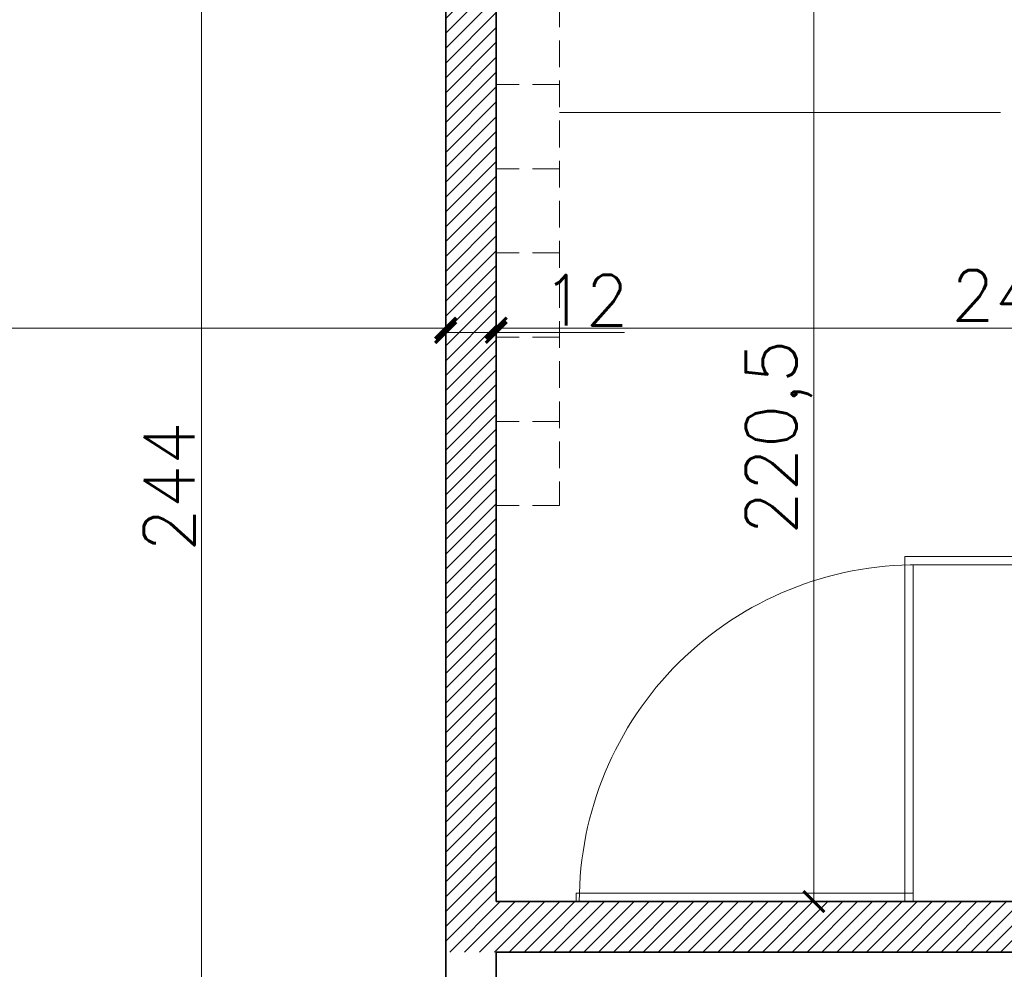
# Model space of a CAD drawing. Header units: millimetres. Extents: x -740 to 33545, y -26688 to 22494.
# Tile 127 of 256: x 9894 to 10128, y 9904 to 10129. Entities that reach past the tile are written whole.
import ezdxf
from ezdxf.lldxf.tags import DXFTag

# ---------------------------------------------------------------- set-up
doc = ezdxf.new("R2010")
doc.units = ezdxf.units.MM
doc.header["$MEASUREMENT"] = 0
doc.linetypes.add('DASHED2', pattern=[9.525, 6.35, -3.175])
doc.layers.get('Defpoints').update_dxf_attribs({"color": 252})
for name, color, linetype, lineweight in [('A_opisy', 252, 'Continuous', 15), ('A_projektowane sciany', 252, 'Continuous', 35), ('A_wyposażenie', 252, 'Continuous', 9), ('A_ściany projektowane', 252, 'Continuous', 35), ('l.przerywana', 252, 'ICAD_ISO03W100', 5), ('l.widokowa', 252, 'Continuous', 15), ('l.wypełnien', 252, 'Continuous', 5), ('wymiarowanie', 252, 'Continuous', 9)]:
    doc.layers.add(name, color=color, linetype=linetype, lineweight=lineweight)
doc.styles.add('ARIALL', font='GOTHIC.TTF', dxfattribs={"height": 40})
doc.styles.add('styl2', font='simplex.shx')
tags = doc.linetypes.add('ICAD_ISO03W100', pattern=[30, 12, -18]).pattern_tags.tags
tags[6:7] = [DXFTag(74, 4), DXFTag(75, 0), DXFTag(340, '0'), DXFTag(46, 1.0), DXFTag(50, 0.0), DXFTag(44, 0.0), DXFTag(45, 0.0)]
tags[4:5] = [DXFTag(74, 4), DXFTag(75, 0), DXFTag(340, '0'), DXFTag(46, 1.0), DXFTag(50, 0.0), DXFTag(44, 0.0), DXFTag(45, 0.0)]
doc.dimstyles.new('Skala 1-50', dxfattribs={"dimtxt": 12, "dimasz": 5, "dimexe": 1, "dimexo": 1, "dimgap": 1.5, "dimtad": 1, "dimdec": 1, "dimrnd": 0.5, "dimtxsty": 'styl2', "dimblk": 'ARCHTICK', "dimcen": 5, "dimadec": 0, "dimazin": 0, "dimtfac": 1, "dimtdec": 1, "dimtmove": 1, "dimatfit": 3, "dimldrblk": 'ARCHTICK', "dimfxl": 0, "dimlwd": -1, "dimlwe": -1, "dimarcsym": 0})

# ---------------------------------------------------------------- blocks, each defined once
blk = doc.blocks.new('_ArchTick')
at = {"color": 0, "linetype": 'ByBlock', "const_width": 0.15}
blk.add_lwpolyline([(-0.5, -0.5), (0.5, 0.5)], dxfattribs=at)
blk = doc.blocks.new('*D1179')
at = {"layer": 'Defpoints', "color": 0}
for p in [(9995.19, 10101.98), (10007.19, 10070.25), (10007.19, 10054.95)]:
    blk.add_point(p, dxfattribs=at)
at = {"layer": 'wymiarowanie', "color": 0}
for p, q in [((9995.19, 10059.95), (9995.19, 10053.95)), ((10007.19, 10059.95), (10007.19, 10053.95)), ((9995.19, 10054.95), (10007.19, 10054.95)), ((10007.19, 10054.95), (10037.65, 10054.95))]:
    blk.add_line(p, q, dxfattribs=at)
at = {"layer": 'wymiarowanie', "color": 0, "xscale": 5, "yscale": 5, "zscale": 5, "rotation": 180}
blk.add_blockref('_ArchTick', (9995.19, 10054.95), dxfattribs=at)
at = {"layer": 'wymiarowanie', "color": 0, "xscale": 5, "yscale": 5, "zscale": 5}
blk.add_blockref('_ArchTick', (10007.19, 10054.95), dxfattribs=at)
at = {"layer": 'wymiarowanie', "color": 0, "insert": (10028.39, 10062.6), "char_height": 12, "attachment_point": 5, "style": 'styl2'}
blk.add_mtext('12', dxfattribs=at)
blk = doc.blocks.new('*D1180')
at = {"layer": 'Defpoints', "color": 0}
for p in [(10254.19, 10079.07), (10007.19, 10070.25), (10254.19, 10055.97)]:
    blk.add_point(p, dxfattribs=at)
at = {"layer": 'wymiarowanie', "color": 0}
for p, q in [((10007.19, 10060.97), (10007.19, 10054.97)), ((10254.19, 10060.97), (10254.19, 10054.97)), ((10007.19, 10055.97), (10254.19, 10055.97))]:
    blk.add_line(p, q, dxfattribs=at)
at = {"layer": 'wymiarowanie', "color": 0, "xscale": 5, "yscale": 5, "zscale": 5, "rotation": 180}
blk.add_blockref('_ArchTick', (10007.19, 10055.97), dxfattribs=at)
at = {"layer": 'wymiarowanie', "color": 0, "xscale": 5, "yscale": 5, "zscale": 5}
blk.add_blockref('_ArchTick', (10254.19, 10055.97), dxfattribs=at)
at = {"layer": 'wymiarowanie', "color": 0, "insert": (10130.69, 10063.77), "char_height": 12, "attachment_point": 5, "style": 'styl2'}
blk.add_mtext('247', dxfattribs=at)
blk = doc.blocks.new('*D2227')
at = {"layer": 'Defpoints', "color": 0}
for p in [(8932.19, 10064.95), (9995.19, 10064.95), (8932.19, 10055.97)]:
    blk.add_point(p, dxfattribs=at)
at = {"layer": 'wymiarowanie', "color": 0}
for p, q in [((8932.19, 10060.97), (8932.19, 10054.97)), ((9995.19, 10060.97), (9995.19, 10054.97)), ((9995.19, 10055.97), (8932.19, 10055.97))]:
    blk.add_line(p, q, dxfattribs=at)
at = {"layer": 'wymiarowanie', "color": 0, "xscale": 5, "yscale": 5, "zscale": 5, "rotation": 180}
blk.add_blockref('_ArchTick', (8932.19, 10055.97), dxfattribs=at)
at = {"layer": 'wymiarowanie', "color": 0, "xscale": 5, "yscale": 5, "zscale": 5}
blk.add_blockref('_ArchTick', (9995.19, 10055.97), dxfattribs=at)
at = {"layer": 'wymiarowanie', "color": 0, "insert": (9463.69, 10063.77), "char_height": 12, "attachment_point": 5, "style": 'styl2'}
blk.add_mtext('1063', dxfattribs=at)
blk = doc.blocks.new('*D2478')
at = {"layer": 'Defpoints', "color": 0}
for p in [(10007.19, 9907.76), (10279.59, 9907.76), (10279.59, 9871.75)]:
    blk.add_point(p, dxfattribs=at)
at = {"layer": 'wymiarowanie', "color": 0}
for p, q in [((10007.19, 9876.75), (10007.19, 9870.75)), ((10279.59, 9876.75), (10279.59, 9870.75)), ((10007.19, 9871.75), (10279.59, 9871.75))]:
    blk.add_line(p, q, dxfattribs=at)
at = {"layer": 'wymiarowanie', "color": 0, "xscale": 5, "yscale": 5, "zscale": 5, "rotation": 180}
blk.add_blockref('_ArchTick', (10007.19, 9871.75), dxfattribs=at)
at = {"layer": 'wymiarowanie', "color": 0, "xscale": 5, "yscale": 5, "zscale": 5}
blk.add_blockref('_ArchTick', (10279.59, 9871.75), dxfattribs=at)
at = {"layer": 'wymiarowanie', "color": 0, "insert": (10143.39, 9880.09), "char_height": 12, "attachment_point": 5, "style": 'styl2'}
blk.add_mtext('272,5', dxfattribs=at)
blk = doc.blocks.new('*D2653')
at = {"layer": 'Defpoints', "color": 0}
for p in [(9995.19, 9906.05), (9995.19, 9886.31), (9985.02, 9782.76)]:
    blk.add_point(p, dxfattribs=at)
at = {"layer": 'wymiarowanie', "color": 0}
for p, q in [((9995.19, 9891.31), (9995.19, 9885.31)), ((9985.02, 9881.31), (9985.02, 9887.31)), ((9985.02, 9886.31), (9995.19, 9886.31))]:
    blk.add_line(p, q, dxfattribs=at)
at = {"layer": 'wymiarowanie', "color": 0, "xscale": 5, "yscale": 5, "zscale": 5, "rotation": 180}
blk.add_blockref('_ArchTick', (9985.02, 9886.31), dxfattribs=at)
at = {"layer": 'wymiarowanie', "color": 0, "xscale": 5, "yscale": 5, "zscale": 5}
blk.add_blockref('_ArchTick', (9995.19, 9886.31), dxfattribs=at)
at = {"layer": 'wymiarowanie', "color": 0, "insert": (9974.39, 9893.53), "char_height": 12, "attachment_point": 5, "style": 'styl2'}
blk.add_mtext('10', dxfattribs=at)
blk = doc.blocks.new('*D2755')
at = {"layer": 'Defpoints', "color": 0}
for p in [(9937.17, 10140.34), (9995.19, 10140.34), (9995.19, 9896.26)]:
    blk.add_point(p, dxfattribs=at)
at = {"layer": 'wymiarowanie', "color": 0}
for p, q in [((9942.17, 10140.34), (9936.17, 10140.34)), ((9937.17, 9896.26), (9937.17, 10140.34)), ((9942.17, 9896.26), (9936.17, 9896.26))]:
    blk.add_line(p, q, dxfattribs=at)
at = {"layer": 'wymiarowanie', "color": 0, "xscale": 5, "yscale": 5, "zscale": 5}
for p, rotation in [((9937.17, 10140.34), 90), ((9937.17, 9896.26), 270)]:
    blk.add_blockref('_ArchTick', p, dxfattribs=dict(at, rotation=rotation))
at = {"layer": 'wymiarowanie', "color": 0, "insert": (9929.52, 10018.3), "char_height": 12, "attachment_point": 5, "rotation": 90, "style": 'styl2'}
blk.add_mtext('244', dxfattribs=at)
blk = doc.blocks.new('*D2769')
at = {"layer": 'Defpoints', "color": 0}
for p in [(10007.19, 10140.34), (10015.44, 9919.76), (10082.64, 9919.76)]:
    blk.add_point(p, dxfattribs=at)
at = {"layer": 'wymiarowanie', "color": 0}
for p, q in [((10077.64, 10140.34), (10083.64, 10140.34)), ((10082.64, 10140.34), (10082.64, 9919.76)), ((10077.64, 9919.76), (10083.64, 9919.76))]:
    blk.add_line(p, q, dxfattribs=at)
at = {"layer": 'wymiarowanie', "color": 0, "xscale": 5, "yscale": 5, "zscale": 5}
for p, rotation in [((10082.64, 10140.34), 90), ((10082.64, 9919.76), 270)]:
    blk.add_blockref('_ArchTick', p, dxfattribs=dict(at, rotation=rotation))
at = {"layer": 'wymiarowanie', "color": 0, "insert": (10074.29, 10030.05), "char_height": 12, "attachment_point": 5, "rotation": 90, "style": 'styl2'}
blk.add_mtext('220,5', dxfattribs=at)

msp = doc.modelspace()

# ---------------------------------------------------------------- hatches: boundary and pattern name
at = {"layer": 'l.wypełnien'}
h = msp.add_hatch(dxfattribs=at)
h.set_pattern_fill('ANSI31', color=256, scale=20, style=0)
h.paths.add_polyline_path([(9995.19, 10040.34), (9995.19, 9907.76), (10254.19, 9907.76), (10254.19, 9919.76), (10134.19, 9919.76), (10054.19, 9919.76), (10007.19, 9919.76), (10007.19, 10040.34), (10007.19, 10140.34), (9995.19, 10140.34)])
h.paths.add_polyline_path([(9995.19, 10242.34), (10007.19, 10242.34), (10007.19, 10252.34), (10057.19, 10252.34), (10057.19, 10264.34), (10007.19, 10264.34), (10007.19, 10359.34), (9995.19, 10359.34)])

# ---------------------------------------------------------------- linework, layer by layer
at = {"layer": 'A_projektowane sciany'}
for p, q in [((9995.19, 10040.34), (9995.19, 10140.34)), ((10007.19, 10040.34), (10007.19, 10140.34)), ((9995.19, 9896.26), (9995.19, 10074.34)), ((10007.19, 9919.76), (10007.19, 10074.34)), ((10007.19, 9896.26), (10007.19, 9907.76))]:
    msp.add_line(p, q, dxfattribs=at)
at = {"layer": 'A_wyposażenie', "linetype": 'DASHED2'}
for p, q in [((10022.19, 10133.83), (10022.19, 10013.83)), ((10022.19, 10133.83), (10022.19, 10013.83)), ((10022.19, 10113.83), (10007.19, 10113.83)), ((10022.19, 10113.83), (10007.19, 10113.83)), ((10022.19, 10093.83), (10007.19, 10093.83)), ((10022.19, 10093.83), (10007.19, 10093.83)), ((10022.19, 10073.83), (10007.19, 10073.83)), ((10022.19, 10073.83), (10007.19, 10073.83)), ((10022.19, 10053.83), (10007.19, 10053.83)), ((10022.19, 10053.83), (10007.19, 10053.83)), ((10022.19, 10033.83), (10007.19, 10033.83)), ((10022.19, 10033.83), (10007.19, 10033.83)), ((10022.19, 10013.83), (10007.19, 10013.83)), ((10022.19, 10013.83), (10007.19, 10013.83))]:
    msp.add_line(p, q, dxfattribs=at)
at = {"layer": 'A_ściany projektowane'}
for points in [[(10254.19, 9919.76), (10007.19, 9919.76)], [(10279.59, 9907.76), (10007.19, 9907.76)]]:
    msp.add_lwpolyline(points, dxfattribs=at)
at = {"layer": 'l.przerywana', "ltscale": 0.3}
for p, q in [((10104.19, 9919.76), (10104.19, 10001.76)), ((10106.19, 9919.76), (10106.19, 9999.76))]:
    msp.add_line(p, q, dxfattribs=at)
msp.add_lwpolyline([(10106.19, 9919.76), (10106.19, 9921.76), (10026.19, 9921.76), (10026.19, 9919.76)], close=True, dxfattribs=at)
msp.add_arc((10106.92, 9919.76), 80, 89.5733, 180, dxfattribs=at)
at = {"layer": 'l.widokowa'}
for p, q in [((10104.19, 10001.76), (10254.19, 10001.76)), ((10107.52, 9999.76), (10254.19, 9999.76))]:
    msp.add_line(p, q, dxfattribs=at)
at = {"layer": 'wymiarowanie'}
msp.add_line((10126.97, 10107.21), (10022.19, 10107.21), dxfattribs=at)

# ---------------------------------------------------------------- texts
at = {"layer": 'A_opisy', "ltscale": 0.3, "char_height": 10.8, "width": 109.7533, "attachment_point": 1, "rotation": 90, "style": 'ARIALL'}
for insert in [(9894.92, 9636.58), (10094.79, 9636.58)]:
    msp.add_mtext('\\pi43.41246;{\\fArial|b0|i1|c238|p34;153}\\P\\pi43.29366;{\\fArial|b0|i1|c238|p34;175}', dxfattribs=dict(at, insert=insert))
at = {"layer": 'wymiarowanie', "insert": (5416.61, 10130.15), "char_height": 12, "width": 621.5287, "attachment_point": 1}
msp.add_mtext('\\pi463.76474;{\\fCentury Gothic|b0|i0|c238|p34;Obróbka cokołowa}\\P\\pi223.76474;{\\fCentury Gothic|b0|i0|c238|p34; z blachy stalowej powlekanej w kolorze RAL 7016}', dxfattribs=at)

# ---------------------------------------------------------------- dimensions: what is measured, and where the dimension line sits
at = {"layer": 'wymiarowanie'}
for base, p1, p2, picture, middle in [((9937.17, 10140.34), (9995.19, 9896.26), (9995.19, 10140.34), '*D2755', (9929.52, 10018.3)), ((10082.64, 9919.76), (10007.19, 10140.34), (10015.44, 9919.76), '*D2769', (10074.29, 10030.05))]:
    dim = msp.add_linear_dim(base=base, p1=p1, p2=p2, angle=90, dimstyle='Skala 1-50', dxfattribs=at)
    dim.commit()
    dim.dimension.update_dxf_attribs({"geometry": picture, "text_midpoint": middle})
for base, p1, p2, picture, middle in [((10007.19, 10054.95), (9995.19, 10101.98), (10007.19, 10070.25), '*D1179', (10028.39, 10054.95)), ((9995.19, 9886.31), (9985.02, 9782.76), (9995.19, 9906.05), '*D2653', (9974.39, 9885.73))]:
    dim = msp.add_linear_dim(base=base, p1=p1, p2=p2, dimstyle='Skala 1-50', dxfattribs=at)
    dim.commit()
    dim.dimension.update_dxf_attribs({"geometry": picture, "text_midpoint": middle, "dimtype": 160})
for base, p1, p2, picture, middle in [((10254.19, 10055.97), (10007.19, 10070.25), (10254.19, 10079.07), '*D1180', (10130.69, 10063.77)), ((8932.19, 10055.97), (9995.19, 10064.95), (8932.19, 10064.95), '*D2227', (9463.69, 10063.77)), ((10279.59, 9871.75), (10007.19, 9907.76), (10279.59, 9907.76), '*D2478', (10143.39, 9880.09))]:
    dim = msp.add_linear_dim(base=base, p1=p1, p2=p2, dimstyle='Skala 1-50', dxfattribs=at)
    dim.commit()
    dim.dimension.update_dxf_attribs({"geometry": picture, "text_midpoint": middle})

doc.saveas('drawing.dxf')
